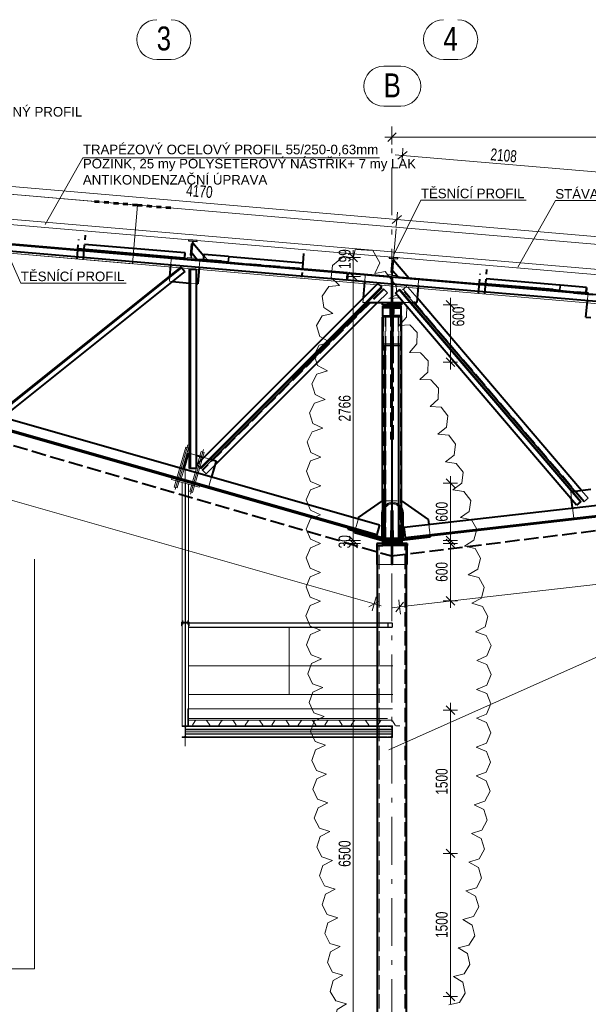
# Model space of a CAD drawing. Header units: metres. Extents: x 235 to 340, y 94 to 153.
# Tile 6 of 48: x 256 to 268, y 106 to 127. Entities that reach past the tile are written whole.
import ezdxf

# ---------------------------------------------------------------- set-up
doc = ezdxf.new("R2010")
doc.units = ezdxf.units.M
for name, pattern in [('__RA_15', [1.7, 1, -0.3, 0.1, -0.3]), ('__RA_2', [0.4, 0.3, -0.1]), ('__RA_3', [0.5, 0.3, -0.1, 0, -0.1]), ('__RA_4', [0.6, 0.3, -0.1, 0, -0.1, 0, -0.1]), ('__RA_5', [0.1, 0, -0.1]), ('__RA_7', [0.31, 0.15, -0.08, 0, -0.08])]:
    doc.linetypes.add(name, pattern=pattern)
for name, color, linetype, lineweight in [('k-ocel', 132, 'Continuous', 13), ('OSY', 204, '__RA_15', 13), ('POPIS', 7, 'Continuous', 13), ('Standard', 7, 'Continuous', 40), ('VYZTUZ', 11, 'Continuous', 50)]:
    doc.layers.add(name, color=color, linetype=linetype, lineweight=lineweight)
doc.styles.add('ARIAL', font='ARIAL.TTF')

msp = doc.modelspace()

# ---------------------------------------------------------------- linework, layer by layer
at = {"layer": 'k-ocel', "color": 204, "linetype": 'Continuous', "lineweight": 13}
for p, q in [((259.728, 117.835), (259.489, 116.998)), ((259.773, 117.884), (259.506, 116.949)), ((259.785, 117.818), (259.546, 116.982)), ((259.785, 117.818), (259.728, 117.835)), ((260.054, 117.741), (259.815, 116.905)), ((260.098, 117.785), (259.83, 116.848)), ((260.112, 117.725), (260.054, 117.741)), ((260.112, 117.725), (259.873, 116.888)), ((259.719, 111.574), (259.719, 117.363)), ((259.431, 117.16), (259.445, 117.208)), ((260.008, 116.995), (259.431, 117.16)), ((259.546, 116.982), (259.489, 116.998)), ((259.655, 114.171), (259.655, 117.096)), ((259.715, 114.171), (259.715, 117.079)), ((259.724, 114.171), (259.724, 117.076)), ((259.783, 114.171), (259.783, 117.059)), ((260.008, 116.995), (260.022, 117.043)), ((260.022, 117.043), (260.008, 116.995)), ((259.873, 116.888), (259.815, 116.905)), ((263.827, 115.896), (263.827, 116.452)), ((263.845, 115.844), (263.845, 116.452)), ((263.863, 115.896), (263.863, 116.452)), ((264.247, 115.896), (264.247, 116.452)), ((264.265, 115.845), (264.265, 116.452)), ((264.283, 115.896), (264.283, 116.452)), ((263.827, 115.896), (263.863, 115.896)), ((264.283, 115.896), (264.247, 115.896)), ((259.719, 111.996), (259.719, 114.642)), ((259.651, 114.134), (259.648, 114.095)), ((259.783, 114.171), (259.655, 114.171)), ((259.783, 114.155), (259.655, 114.155)), ((259.655, 111.996), (259.655, 114.144)), ((259.773, 114.147), (259.666, 114.147)), ((259.715, 111.961), (259.715, 114.147)), ((259.724, 111.959), (259.724, 114.147)), ((264.005, 114.155), (259.783, 114.155)), ((259.783, 111.983), (259.783, 114.143)), ((264.005, 114.063), (259.783, 114.063)), ((264.005, 114.055), (259.783, 114.055)), ((259.791, 114.095), (259.788, 114.134)), ((264.005, 114.147), (259.799, 114.147)), ((261.894, 114.055), (261.894, 112.655)), ((263.955, 114.139), (263.955, 114.071)), ((264.039, 114.155), (263.971, 114.155)), ((263.971, 114.055), (264.039, 114.055)), ((264.055, 114.071), (264.055, 114.139)), ((264.06, 113.255), (259.783, 113.255)), ((264.06, 112.655), (259.783, 112.655)), ((259.775, 112.355), (264.055, 112.355)), ((259.783, 111.996), (259.655, 111.996)), ((259.655, 111.996), (259.655, 111.983)), ((259.655, 111.983), (259.701, 111.983)), ((259.715, 111.969), (259.715, 111.783)), ((259.719, 111.581), (259.719, 112.151)), ((259.724, 111.783), (259.724, 111.969)), ((259.738, 111.983), (259.783, 111.983)), ((259.775, 112.155), (263.949, 112.155)), ((259.775, 112.115), (263.949, 112.115)), ((259.783, 111.996), (263.945, 111.996)), ((259.783, 111.983), (259.783, 111.996)), ((259.783, 111.983), (263.945, 111.983)), ((259.926, 112.102), (259.867, 112.009)), ((260.15, 112.115), (259.949, 112.115)), ((260.232, 112.009), (260.173, 112.102)), ((260.331, 111.996), (260.255, 111.996)), ((260.48, 112.102), (260.421, 112.009)), ((260.704, 112.115), (260.503, 112.115)), ((260.786, 112.009), (260.727, 112.102)), ((260.885, 111.996), (260.809, 111.996)), ((261.034, 112.102), (260.975, 112.009)), ((261.258, 112.115), (261.057, 112.115)), ((261.34, 112.009), (261.281, 112.102)), ((261.439, 111.996), (261.363, 111.996)), ((261.588, 112.102), (261.529, 112.009)), ((261.812, 112.115), (261.611, 112.115)), ((261.894, 112.009), (261.835, 112.102)), ((261.993, 111.996), (261.917, 111.996)), ((262.142, 112.102), (262.083, 112.009)), ((262.366, 112.115), (262.165, 112.115)), ((262.448, 112.009), (262.389, 112.102)), ((262.547, 111.996), (262.471, 111.996)), ((262.696, 112.102), (262.637, 112.009)), ((262.92, 112.115), (262.719, 112.115)), ((263.002, 112.009), (262.943, 112.102)), ((263.101, 111.996), (263.025, 111.996)), ((263.25, 112.102), (263.191, 112.009)), ((263.474, 112.115), (263.273, 112.115)), ((263.556, 112.009), (263.497, 112.102)), ((263.655, 111.996), (263.579, 111.996)), ((263.806, 112.102), (263.747, 112.009)), ((264.03, 112.115), (263.829, 112.115)), ((264.055, 111.996), (263.945, 111.996)), ((263.945, 111.996), (263.945, 111.991)), ((263.954, 111.982), (264.025, 111.976)), ((264.112, 112.009), (264.053, 112.102)), ((264.055, 111.756), (264.055, 111.996)), ((264.21, 111.996), (264.135, 111.996)), ((259.701, 111.769), (259.655, 111.769)), ((259.655, 111.769), (259.655, 111.756)), ((259.724, 111.926), (264.041, 111.926)), ((259.724, 111.918), (264.041, 111.918)), ((259.724, 111.876), (264.041, 111.876)), ((259.724, 111.834), (264.041, 111.834)), ((259.724, 111.826), (264.041, 111.826)), ((259.783, 111.769), (259.738, 111.769)), ((259.783, 111.769), (263.945, 111.769)), ((259.783, 111.756), (259.783, 111.769)), ((263.945, 111.761), (263.945, 111.756)), ((264.025, 111.776), (263.954, 111.77)), ((264.041, 111.958), (264.041, 111.794)), ((259.655, 111.756), (259.783, 111.756)), ((259.783, 111.756), (263.945, 111.756)), ((263.945, 111.756), (264.055, 111.756))]:
    msp.add_line(p, q, dxfattribs=at)
at = {"layer": 'k-ocel', "color": 7, "linetype": 'Continuous', "lineweight": 13}
for p, q in [((259.639, 114.128), (259.667, 114.155)), ((264.039, 111.966), (264.055, 111.982)), ((259.715, 111.842), (259.724, 111.85))]:
    msp.add_line(p, q, dxfattribs=at)
at = {"layer": 'k-ocel', "color": 204, "linetype": '__RA_3', "lineweight": 13}
for p, q in [((259.664, 114.117), (259.664, 114.206)), ((259.774, 114.117), (259.774, 114.206))]:
    msp.add_line(p, q, dxfattribs=at)
at = {"layer": 'k-ocel', "color": 204, "linetype": '__RA_2', "lineweight": 13}
for p, q in [((263.963, 114.139), (263.963, 114.071)), ((264.039, 114.147), (263.971, 114.147)), ((263.971, 114.063), (264.039, 114.063)), ((264.047, 114.071), (264.047, 114.139))]:
    msp.add_line(p, q, dxfattribs=at)
at = {"layer": 'k-ocel', "color": 7, "linetype": '__RA_7', "lineweight": 13}
for p, q in [((263.982, 114.055), (263.99, 114.063)), ((264.047, 114.121), (264.055, 114.129))]:
    msp.add_line(p, q, dxfattribs=at)
at = {"layer": 'k-ocel', "color": 204, "linetype": 'Continuous', "lineweight": 13}
for points in [[(259.799, 114.171), (259.639, 114.171), (259.639, 114.155), (259.799, 114.155), (259.799, 114.171)], [(259.642, 114.09), (259.639, 114.09), (259.639, 114.155), (259.799, 114.155)], [(259.799, 114.155), (259.799, 114.09), (259.796, 114.09)], [(259.769, 112.355), (259.775, 112.355), (259.775, 111.996), (259.769, 111.996), (259.769, 112.355)], [(259.844, 111.996), (259.793, 111.996), (259.775, 111.996)], [(260.398, 111.996), (260.347, 111.996), (260.329, 111.996)], [(260.952, 111.996), (260.901, 111.996), (260.883, 111.996)], [(261.506, 111.996), (261.455, 111.996), (261.437, 111.996)], [(262.06, 111.996), (262.009, 111.996), (261.991, 111.996)], [(262.614, 111.996), (262.563, 111.996), (262.545, 111.996)], [(263.168, 111.996), (263.117, 111.996), (263.099, 111.996)], [(263.724, 111.996), (263.673, 111.996), (263.655, 111.996)]]:
    msp.add_lwpolyline(points, dxfattribs=at)
for centre, radius, start, end in [((264.055, 116.452), 0.228, 0, 180), ((264.055, 116.452), 0.21, 0, 180), ((264.055, 116.452), 0.192, 0, 180), ((259.642, 114.095), 0.0055, 269.995, 355.4212), ((259.666, 114.132), 0.015, 90.0008, 175.4269), ((259.773, 114.132), 0.015, 4.5731, 89.9992), ((259.796, 114.095), 0.0055, 184.5788, 270.005), ((263.971, 114.139), 0.016, 90, 180), ((263.971, 114.071), 0.016, 180, 270), ((264.039, 114.139), 0.016, 360, 90), ((264.039, 114.071), 0.016, 270, 0), ((259.701, 111.969), 0.014, 360, 90), ((259.738, 111.969), 0.014, 90, 180), ((259.844, 112.023), 0.027, 270, 327.8356), ((259.949, 112.088), 0.027, 90, 147.8356), ((260.15, 112.088), 0.027, 32.1644, 90), ((260.255, 112.023), 0.027, 212.1644, 270), ((260.398, 112.023), 0.027, 270, 327.8356), ((260.503, 112.088), 0.027, 90, 147.8356), ((260.704, 112.088), 0.027, 32.1644, 90), ((260.809, 112.023), 0.027, 212.1644, 270), ((260.952, 112.023), 0.027, 270, 327.8356), ((261.057, 112.088), 0.027, 90, 147.8356), ((261.258, 112.088), 0.027, 32.1644, 90), ((261.363, 112.023), 0.027, 212.1644, 270), ((261.506, 112.023), 0.027, 270, 327.8356), ((261.611, 112.088), 0.027, 90, 147.8356), ((261.812, 112.088), 0.027, 32.1644, 90), ((261.917, 112.023), 0.027, 212.1644, 270), ((262.06, 112.023), 0.027, 270, 327.8356), ((262.165, 112.088), 0.027, 90, 147.8356), ((262.366, 112.088), 0.027, 32.1644, 90), ((262.471, 112.023), 0.027, 212.1644, 270), ((262.614, 112.023), 0.027, 270, 327.8356), ((262.719, 112.088), 0.027, 90, 147.8356), ((262.92, 112.088), 0.027, 32.1644, 90), ((263.025, 112.023), 0.027, 212.1644, 270), ((263.168, 112.023), 0.027, 270, 327.8356), ((263.273, 112.088), 0.027, 90, 147.8356), ((263.474, 112.088), 0.027, 32.1644, 90), ((263.579, 112.023), 0.027, 212.1644, 270), ((263.724, 112.023), 0.027, 270, 327.8356), ((263.829, 112.088), 0.027, 90, 147.8356), ((263.954, 111.991), 0.009, 180.0032, 265.4294), ((264.023, 111.958), 0.018, 359.9968, 85.423), ((264.03, 112.088), 0.027, 32.1644, 90), ((264.135, 112.023), 0.027, 212.1644, 270), ((259.701, 111.783), 0.014, 270, 0), ((259.738, 111.783), 0.014, 180, 270), ((263.954, 111.761), 0.009, 94.5706, 179.9968), ((264.023, 111.794), 0.018, 274.577, 0.0032)]:
    msp.add_arc(centre, radius, start, end, dxfattribs=at)
at = {"layer": 'k-ocel', "color": 204, "linetype": '__RA_2', "lineweight": 13}
for centre, start, end in [((263.971, 114.139), 90, 180), ((263.971, 114.071), 180, 270), ((264.039, 114.139), 360, 90), ((264.039, 114.071), 270, 0)]:
    msp.add_arc(centre, 0.008, start, end, dxfattribs=at)
at = {"layer": 'OSY', "color": 204, "linetype": 'Continuous', "lineweight": 13}
for p, q in [((259.42, 125.953), (259.121, 125.953)), ((264.229, 125.811), (263.871, 125.811)), ((265.42, 125.953), (265.121, 125.953)), ((264.229, 124.978), (263.871, 124.978))]:
    msp.add_line(p, q, dxfattribs=at)
at = {"layer": 'OSY', "color": 204, "linetype": '__RA_15', "lineweight": 13}
for p, q in [((264.044, 102.29), (264.044, 124.551)), ((264.044, 121.41), (264.157, 122.725))]:
    msp.add_line(p, q, dxfattribs=at)
at = {"layer": 'OSY', "color": 204, "linetype": 'Continuous', "lineweight": 13}
for centre, start, end in [((259.121, 126.369), 90, 270), ((259.42, 126.369), 270, 90), ((265.121, 126.369), 90, 270), ((265.42, 126.369), 270, 90), ((263.871, 125.394), 90, 270), ((264.229, 125.394), 270, 90)]:
    msp.add_arc(centre, 0.417, start, end, dxfattribs=at)
at = {"layer": 'Standard', "color": 7, "linetype": 'Continuous', "lineweight": 13}
for p, q in [((286.814, 120.495), (242.518, 124.292)), ((242.518, 124.292), (286.814, 120.495)), ((286.814, 120.495), (242.518, 124.292)), ((242.518, 124.292), (286.814, 120.495)), ((286.814, 120.495), (242.518, 124.292)), ((242.518, 124.292), (286.814, 120.495)), ((258.717, 122.903), (242.518, 124.292)), ((242.518, 124.292), (258.717, 122.903)), ((242.413, 123.063), (286.708, 119.266)), ((286.708, 119.266), (242.413, 123.063)), ((242.413, 123.063), (286.708, 119.266)), ((286.708, 119.266), (242.413, 123.063)), ((242.413, 123.063), (286.708, 119.266)), ((286.708, 119.266), (242.413, 123.063)), ((242.413, 123.063), (258.611, 121.674)), ((258.611, 121.674), (242.413, 123.063)), ((258.611, 121.674), (258.717, 122.903)), ((258.717, 122.903), (258.611, 121.674)), ((258.717, 122.903), (258.717, 122.903)), ((258.611, 121.674), (258.611, 121.674))]:
    msp.add_line(p, q, dxfattribs=at)
at = {"layer": 'Standard', "color": 204, "linetype": 'Continuous', "lineweight": 13}
for p, q in [((242.938, 123.731), (285.883, 120.05)), ((257.577, 123.894), (256.789, 122.498)), ((263.782, 123.894), (257.577, 123.894)), ((242.929, 123.621), (285.873, 119.94)), ((264.649, 123.008), (264.084, 121.863)), ((266.854, 123.008), (264.649, 123.008)), ((267.462, 122.999), (266.674, 121.603)), ((271.747, 122.999), (267.462, 122.999)), ((256.277, 121.271), (255.684, 122.588)), ((264.079, 121.808), (264.089, 121.918)), ((258.482, 121.271), (256.277, 121.271)), ((263.979, 111.498), (271.082, 114.663))]:
    msp.add_line(p, q, dxfattribs=at)
at = {"layer": 'Standard', "color": 3, "linetype": '__RA_5', "lineweight": 60}
for q in [(257.72, 122.989), (259.514, 122.835)]:
    msp.add_line((258.717, 122.903), q, dxfattribs=at)
at = {"layer": 'Standard', "color": 1, "linetype": '__RA_4', "lineweight": 40}
for p, q in [((257.587, 121.775), (257.63, 122.281)), ((257.454, 121.774), (257.49, 122.184)), ((262.195, 121.889), (262.151, 121.371)), ((265.854, 121.054), (265.89, 121.464)), ((265.987, 121.055), (266.03, 121.561))]:
    msp.add_line(p, q, dxfattribs=at)
at = {"layer": 'Standard', "color": 1, "linetype": 'Continuous', "lineweight": 40}
for p, q in [((263.108, 121.47), (255.652, 122.109)), ((255.734, 122.122), (259.754, 121.777)), ((259.707, 121.902), (257.613, 122.081)), ((259.846, 122.091), (259.825, 121.852)), ((259.866, 122.089), (259.846, 122.091)), ((259.879, 122.115), (260.109, 121.842)), ((242.824, 121.975), (263.726, 116.003)), ((242.824, 121.95), (263.719, 115.98)), ((263.096, 121.33), (255.772, 121.958)), ((259.61, 121.802), (257.473, 121.985)), ((259.707, 121.902), (259.698, 121.794)), ((259.717, 121.901), (259.707, 121.902)), ((259.707, 121.781), (259.717, 121.901)), ((259.97, 121.759), (259.86, 121.89)), ((260.102, 121.76), (260.111, 121.867)), ((260.105, 121.868), (260.103, 121.849)), ((260.111, 121.867), (260.105, 121.868)), ((260.621, 121.824), (260.111, 121.867)), ((259.61, 121.802), (259.609, 121.79)), ((259.698, 121.794), (259.61, 121.802)), ((259.825, 121.852), (259.845, 121.85)), ((259.841, 121.77), (259.84, 121.754)), ((259.84, 121.754), (260.241, 121.72)), ((260.119, 121.746), (259.934, 121.762)), ((260.013, 121.755), (260.014, 121.767)), ((260.48, 121.727), (260.014, 121.767)), ((260.479, 121.715), (260.119, 121.746)), ((260.241, 121.72), (260.243, 121.736)), ((260.625, 121.703), (263.11, 121.49)), ((262.178, 121.69), (260.635, 121.822)), ((264.046, 121.731), (264.025, 121.492)), ((264.066, 121.729), (264.046, 121.731)), ((264.079, 121.755), (264.395, 121.38)), ((255.871, 118.592), (259.635, 121.603)), ((259.642, 121.594), (255.878, 118.583)), ((259.71, 121.51), (255.946, 118.499)), ((259.393, 121.41), (259.414, 121.646)), ((259.635, 121.603), (259.642, 121.594)), ((259.642, 121.594), (259.71, 121.51)), ((259.804, 117.385), (259.804, 121.565)), ((259.804, 121.565), (259.82, 121.565)), ((259.82, 121.565), (259.82, 117.385)), ((259.82, 121.565), (259.944, 121.565)), ((259.944, 121.565), (259.944, 117.385)), ((260.011, 121.595), (259.982, 121.256)), ((263.108, 121.47), (263.096, 121.33)), ((263.11, 121.49), (263.108, 121.47)), ((263.114, 121.329), (263.126, 121.468)), ((263.126, 121.468), (263.127, 121.488)), ((272.452, 120.669), (263.126, 121.468)), ((263.127, 121.488), (263.954, 121.417)), ((264.025, 121.492), (264.045, 121.49)), ((264.17, 121.399), (264.06, 121.53)), ((259.45, 121.302), (259.804, 121.271)), ((259.944, 121.259), (259.982, 121.256)), ((263.75, 121.264), (259.96, 117.474)), ((264.032, 121.25), (263.114, 121.329)), ((263.445, 120.959), (263.474, 121.298)), ((263.824, 121.19), (263.75, 121.264)), ((264.032, 121.381), (264.032, 120.861)), ((264.056, 121.381), (264.032, 121.381)), ((264.056, 120.861), (264.056, 121.381)), ((272.316, 120.54), (264.056, 121.248)), ((264.134, 121.402), (267.414, 121.121)), ((267.415, 121.133), (265.873, 121.265)), ((267.556, 121.229), (266.013, 121.361)), ((263.824, 121.19), (260.034, 117.4)), ((260.045, 117.389), (263.835, 121.179)), ((263.835, 121.179), (263.824, 121.19)), ((264.115, 121.06), (264.194, 121.128)), ((267.907, 116.619), (264.115, 121.06)), ((264.194, 121.128), (264.207, 121.138)), ((267.986, 116.686), (264.194, 121.128)), ((264.207, 121.138), (267.998, 116.697)), ((264.59, 121.202), (264.561, 120.861)), ((267.56, 121.108), (267.92, 121.077)), ((268.117, 121.181), (267.571, 121.228)), ((267.845, 121.084), (267.845, 121.068)), ((267.845, 121.068), (268.246, 121.034)), ((268.154, 121.057), (267.92, 121.077)), ((268.107, 121.061), (268.117, 121.181)), ((268.117, 121.181), (268.107, 121.061)), ((268.117, 121.181), (268.117, 121.181)), ((263.573, 120.861), (260.282, 117.569)), ((263.743, 120.861), (260.337, 117.455)), ((263.517, 120.861), (263.844, 120.861)), ((263.844, 120.861), (264.244, 120.861)), ((263.844, 120.813), (263.844, 120.861)), ((264.244, 120.861), (264.286, 120.861)), ((264.244, 120.861), (264.244, 120.813)), ((264.443, 120.861), (264.561, 120.861)), ((267.866, 116.914), (264.496, 120.861)), ((268.009, 116.93), (264.569, 120.96)), ((268.103, 120.56), (268.132, 120.899)), ((263.844, 120.813), (263.852, 120.813)), ((263.852, 120.753), (263.852, 120.793)), ((263.852, 120.584), (263.852, 120.753)), ((263.992, 120.753), (263.852, 120.753)), ((263.992, 120.793), (263.992, 120.753)), ((263.992, 120.777), (263.996, 120.777)), ((263.992, 120.753), (264.012, 120.753)), ((263.996, 120.777), (263.996, 120.753)), ((264.012, 120.584), (264.012, 120.633)), ((264.032, 120.813), (264.056, 120.813)), ((264.032, 120.793), (264.056, 120.793)), ((264.032, 120.633), (264.032, 120.393)), ((264.056, 120.393), (264.056, 120.633)), ((264.096, 120.753), (264.076, 120.753)), ((264.076, 120.584), (264.076, 120.633)), ((264.092, 120.777), (264.092, 120.753)), ((264.096, 120.777), (264.092, 120.777)), ((264.096, 120.793), (264.096, 120.753)), ((264.096, 120.753), (264.236, 120.753)), ((264.236, 120.813), (264.244, 120.813)), ((264.236, 120.753), (264.236, 120.793)), ((264.236, 120.584), (264.236, 120.753)), ((263.846, 116.71), (263.846, 120.56)), ((263.852, 120.56), (263.846, 120.56)), ((263.852, 120.584), (264.032, 120.584)), ((263.852, 120.584), (263.852, 120.571)), ((263.852, 119.988), (263.852, 120.571)), ((264.032, 120.571), (263.852, 120.571)), ((264.236, 120.584), (264.056, 120.584)), ((264.236, 120.571), (264.056, 120.571)), ((264.236, 120.584), (264.236, 120.571)), ((264.236, 120.571), (264.236, 119.988)), ((264.242, 120.56), (264.236, 120.56)), ((264.242, 116.71), (264.242, 120.56)), ((268.103, 120.56), (268.204, 120.551)), ((264.056, 120.393), (264.032, 120.393)), ((264.032, 120.393), (264.032, 120.277)), ((264.032, 119.988), (264.032, 120.277)), ((264.056, 120.277), (264.056, 120.393)), ((264.056, 120.277), (264.056, 119.988)), ((263.904, 115.93), (263.904, 119.963)), ((264.032, 119.993), (264.056, 119.993)), ((264.044, 119.993), (264.044, 116.51)), ((264.184, 115.93), (264.184, 119.963)), ((255.636, 118.539), (263.785, 116.21)), ((264.324, 115.945), (284.791, 118.284)), ((264.327, 115.921), (284.794, 118.261)), ((259.692, 117.38), (259.786, 117.711)), ((259.786, 117.711), (259.804, 117.706)), ((259.944, 117.666), (260.106, 117.619)), ((260.238, 117.582), (260.363, 117.546)), ((260.363, 117.546), (260.269, 117.215)), ((259.82, 117.385), (259.804, 117.385)), ((259.944, 117.385), (259.82, 117.385)), ((259.96, 117.474), (260.034, 117.4)), ((260.034, 117.4), (260.045, 117.389)), ((264.3, 116.16), (272.436, 117.09)), ((267.818, 116.908), (268.204, 116.952)), ((263.346, 116.361), (263.844, 116.71)), ((263.844, 116.71), (263.851, 116.71)), ((263.851, 115.91), (263.851, 116.71)), ((264.237, 116.71), (264.244, 116.71)), ((264.237, 116.71), (264.237, 115.91)), ((264.244, 116.71), (264.801, 116.319)), ((267.822, 116.562), (267.801, 116.742)), ((264.056, 116.51), (264.032, 116.51)), ((264.032, 116.11), (264.032, 116.51)), ((264.056, 116.51), (264.056, 116.11)), ((267.986, 116.686), (267.907, 116.619)), ((267.998, 116.697), (267.986, 116.686)), ((263.34, 116.338), (263.346, 116.361)), ((264.801, 116.319), (264.813, 116.219)), ((263.124, 116.116), (263.133, 116.147)), ((263.124, 116.116), (263.835, 115.913)), ((263.785, 116.21), (263.726, 116.003)), ((264.032, 116.11), (264.056, 116.11)), ((264.032, 116.11), (264.032, 116.09)), ((264.056, 116.09), (264.056, 116.11)), ((264.324, 115.945), (264.3, 116.16)), ((263.258, 116.044), (263.267, 116.074)), ((263.258, 116.044), (263.835, 115.879)), ((263.267, 116.074), (263.267, 116.075)), ((263.267, 116.074), (263.844, 115.91)), ((263.719, 115.98), (263.726, 116.003)), ((263.719, 115.98), (263.844, 115.944)), ((263.844, 115.944), (263.835, 115.913)), ((263.844, 115.91), (263.835, 115.879)), ((263.844, 115.91), (263.852, 115.91)), ((263.844, 115.878), (263.844, 115.91)), ((264.032, 115.91), (264.056, 115.91)), ((264.032, 115.91), (264.056, 115.91)), ((264.236, 115.91), (264.244, 115.91)), ((264.84, 115.978), (264.244, 115.91)), ((264.244, 115.91), (264.248, 115.878)), ((264.244, 115.91), (264.244, 115.878)), ((264.844, 115.946), (264.248, 115.878)), ((264.324, 115.945), (264.327, 115.921)), ((264.84, 115.98), (264.84, 115.978)), ((264.844, 115.946), (264.84, 115.978)), ((263.85, 115.818), (263.724, 115.818)), ((263.724, 115.818), (263.724, 115.778)), ((263.724, 115.778), (263.724, 115.378)), ((263.724, 115.778), (263.85, 115.778)), ((263.744, 103.278), (263.744, 115.778)), ((263.844, 115.878), (264.244, 115.878)), ((263.85, 115.858), (263.89, 115.858)), ((263.85, 115.818), (263.85, 115.858)), ((264.238, 115.818), (263.85, 115.818)), ((263.85, 115.778), (263.85, 115.818)), ((264.032, 115.778), (263.85, 115.778)), ((263.89, 115.858), (263.89, 115.818)), ((263.894, 115.858), (263.894, 115.878)), ((264.194, 115.858), (263.894, 115.858)), ((263.894, 115.858), (263.894, 115.818)), ((264.032, 115.778), (264.032, 115.558)), ((264.056, 115.778), (264.032, 115.778)), ((264.056, 115.778), (264.032, 115.778)), ((264.056, 115.558), (264.056, 115.778)), ((264.238, 115.778), (264.056, 115.778)), ((264.194, 115.878), (264.194, 115.858)), ((264.194, 115.818), (264.194, 115.858)), ((264.198, 115.858), (264.198, 115.818)), ((264.238, 115.858), (264.198, 115.858)), ((264.238, 115.818), (264.238, 115.858)), ((264.364, 115.818), (264.238, 115.818)), ((264.238, 115.778), (264.238, 115.818)), ((264.364, 115.778), (264.238, 115.778)), ((264.344, 115.778), (264.344, 103.278)), ((264.364, 115.818), (264.364, 115.778)), ((264.364, 115.378), (264.364, 115.778)), ((264.032, 115.558), (264.032, 115.378)), ((264.056, 115.558), (264.032, 115.558)), ((264.056, 115.378), (264.056, 115.558)), ((263.724, 115.378), (263.744, 115.378)), ((264.056, 115.378), (264.032, 115.378)), ((264.344, 115.378), (264.364, 115.378))]:
    msp.add_line(p, q, dxfattribs=at)
at = {"layer": 'Standard', "color": 2, "linetype": 'Continuous', "lineweight": 25}
for p, q in [((259.788, 122.176), (259.787, 122.153)), ((259.787, 122.153), (259.871, 122.146)), ((259.968, 122.161), (259.788, 122.176)), ((259.871, 122.146), (259.84, 121.793)), ((259.852, 121.792), (259.882, 122.145)), ((259.882, 122.145), (259.966, 122.138)), ((259.966, 122.138), (259.968, 122.161)), ((259.756, 121.8), (259.754, 121.777)), ((259.754, 121.777), (259.934, 121.762)), ((259.84, 121.793), (259.756, 121.8)), ((259.936, 121.785), (259.852, 121.792)), ((259.934, 121.762), (259.936, 121.785)), ((260.48, 121.727), (260.479, 121.715)), ((260.479, 121.715), (260.625, 121.703)), ((260.611, 121.716), (260.48, 121.727)), ((260.621, 121.824), (260.611, 121.716)), ((260.635, 121.822), (260.621, 121.824)), ((260.625, 121.703), (260.635, 121.822)), ((263.988, 121.816), (263.987, 121.793)), ((263.987, 121.793), (264.071, 121.786)), ((264.168, 121.801), (263.988, 121.816)), ((264.071, 121.786), (264.04, 121.433)), ((264.052, 121.432), (264.082, 121.785)), ((264.082, 121.785), (264.166, 121.778)), ((264.166, 121.778), (264.168, 121.801)), ((263.956, 121.44), (263.954, 121.417)), ((263.954, 121.417), (264.134, 121.402)), ((264.04, 121.433), (263.956, 121.44)), ((264.136, 121.425), (264.052, 121.432)), ((264.134, 121.402), (264.136, 121.425)), ((267.415, 121.133), (267.414, 121.121)), ((267.414, 121.121), (267.56, 121.108)), ((267.547, 121.122), (267.415, 121.133)), ((267.556, 121.229), (267.547, 121.122)), ((267.571, 121.228), (267.556, 121.229)), ((267.56, 121.108), (267.571, 121.228)), ((264.032, 120.813), (263.852, 120.813)), ((263.852, 120.813), (263.852, 120.793)), ((263.852, 120.793), (264.012, 120.793)), ((264.012, 120.793), (264.012, 120.633)), ((264.012, 120.633), (264.032, 120.633)), ((264.032, 120.633), (264.032, 120.813)), ((264.056, 120.813), (264.056, 120.633)), ((264.236, 120.813), (264.056, 120.813)), ((264.056, 120.633), (264.076, 120.633)), ((264.076, 120.633), (264.076, 120.793)), ((264.076, 120.793), (264.236, 120.793)), ((264.236, 120.793), (264.236, 120.813)), ((264.032, 119.988), (263.852, 119.988)), ((263.852, 119.988), (263.852, 119.963)), ((263.852, 119.963), (264.012, 119.963)), ((264.012, 119.963), (264.012, 119.758)), ((264.032, 119.758), (264.032, 119.988)), ((264.056, 119.988), (264.056, 119.758)), ((264.236, 119.988), (264.056, 119.988)), ((264.076, 119.963), (264.236, 119.963)), ((264.076, 119.758), (264.076, 119.963)), ((264.236, 119.963), (264.236, 119.988)), ((264.012, 119.758), (264.032, 119.758)), ((264.056, 119.758), (264.076, 119.758)), ((264.032, 116.09), (264.012, 116.09)), ((264.012, 116.09), (264.012, 115.93)), ((264.032, 115.91), (264.032, 116.09)), ((264.076, 116.09), (264.056, 116.09)), ((264.056, 116.09), (264.056, 115.91)), ((264.076, 115.93), (264.076, 116.09)), ((264.012, 115.93), (263.852, 115.93)), ((263.852, 115.93), (263.852, 115.91)), ((263.852, 115.91), (264.032, 115.91)), ((264.056, 115.91), (264.236, 115.91)), ((264.236, 115.93), (264.076, 115.93)), ((264.236, 115.91), (264.236, 115.93))]:
    msp.add_line(p, q, dxfattribs=at)
at = {"layer": 'Standard', "color": 136, "linetype": '__RA_2', "lineweight": 18}
for p, q in [((260.104, 121.747), (260.114, 121.867)), ((260.121, 121.866), (260.111, 121.747)), ((259.414, 121.646), (259.426, 121.786)), ((259.444, 121.788), (259.445, 121.804)), ((259.444, 121.788), (260.241, 121.72)), ((260.007, 121.768), (260.006, 121.756)), ((260.014, 121.767), (260.007, 121.768)), ((260.023, 121.734), (260.011, 121.595)), ((260.103, 121.849), (260.095, 121.76)), ((260.109, 121.842), (260.195, 121.74)), ((260.241, 121.72), (260.241, 121.72)), ((260.611, 121.716), (262.154, 121.584)), ((259.385, 121.307), (259.393, 121.41)), ((259.385, 121.307), (259.45, 121.302)), ((259.804, 121.271), (259.82, 121.27)), ((259.82, 121.27), (259.944, 121.259)), ((263.474, 121.298), (263.486, 121.438)), ((264.056, 121.248), (264.032, 121.25)), ((264.602, 121.342), (264.59, 121.202)), ((263.875, 121.139), (260.085, 117.349)), ((263.863, 121.151), (263.573, 120.861)), ((263.948, 121.066), (263.743, 120.861)), ((263.948, 121.066), (263.863, 121.151)), ((264.266, 121.13), (264.357, 121.208)), ((264.496, 120.861), (264.266, 121.13)), ((268.07, 116.699), (264.278, 121.141)), ((264.569, 120.96), (264.357, 121.208)), ((267.547, 121.122), (268.098, 121.074)), ((267.844, 121.068), (267.845, 121.084)), ((267.844, 121.068), (268.641, 121)), ((268.01, 121.082), (268.009, 121.07)), ((268.009, 121.07), (268.01, 121.082)), ((268.107, 121.182), (268.098, 121.074)), ((268.098, 121.074), (268.107, 121.182)), ((268.098, 121.074), (268.098, 121.074)), ((268.132, 120.899), (268.144, 121.038)), ((263.437, 120.861), (263.445, 120.959)), ((263.437, 120.861), (263.517, 120.861)), ((264.236, 120.837), (263.852, 120.837)), ((263.852, 120.813), (263.852, 120.837)), ((264.056, 120.861), (264.244, 120.861)), ((264.236, 120.837), (264.236, 120.813)), ((264.286, 120.861), (264.443, 120.861)), ((263.852, 120.777), (263.992, 120.777)), ((263.996, 120.753), (263.996, 120.633)), ((263.996, 120.633), (264.012, 120.633)), ((264.092, 120.633), (264.076, 120.633)), ((264.092, 120.753), (264.092, 120.633)), ((264.236, 120.777), (264.096, 120.777)), ((263.852, 120.56), (264.032, 120.56)), ((263.852, 120.555), (264.012, 120.555)), ((263.866, 120.56), (263.866, 115.91)), ((263.904, 119.963), (263.904, 120.56)), ((263.918, 120.56), (263.918, 115.91)), ((264.012, 119.963), (264.012, 120.555)), ((264.012, 120.43), (264.032, 120.43)), ((264.044, 120.56), (264.032, 120.56)), ((264.044, 120.56), (264.044, 119.993)), ((264.056, 120.56), (264.044, 120.56)), ((264.236, 120.56), (264.056, 120.56)), ((264.056, 120.43), (264.076, 120.43)), ((264.076, 120.555), (264.236, 120.555)), ((264.076, 120.555), (264.076, 119.963)), ((264.17, 120.56), (264.17, 115.91)), ((264.184, 119.963), (264.184, 120.56)), ((264.222, 120.56), (264.222, 115.91)), ((263.852, 119.963), (263.852, 118.2)), ((264.236, 118.2), (264.236, 119.963)), ((264.012, 119.758), (264.012, 117.995)), ((264.032, 117.995), (264.032, 119.758)), ((264.056, 119.758), (264.056, 117.995)), ((264.076, 117.995), (264.076, 119.758)), ((259.804, 117.706), (259.82, 117.701)), ((259.82, 117.701), (259.944, 117.666)), ((260.282, 117.569), (260.073, 117.361)), ((260.106, 117.619), (260.22, 117.587)), ((260.22, 117.587), (260.238, 117.582)), ((259.632, 117.172), (259.692, 117.38)), ((260.073, 117.361), (260.158, 117.276)), ((260.337, 117.455), (260.158, 117.276)), ((260.269, 117.215), (260.209, 117.007)), ((268.058, 116.689), (267.866, 116.914)), ((268.149, 116.767), (268.009, 116.93)), ((263.846, 115.91), (263.846, 116.71)), ((263.851, 116.71), (264.237, 116.71)), ((263.871, 116.71), (263.871, 115.91)), ((264.217, 115.91), (264.217, 116.71)), ((264.242, 115.91), (264.242, 116.71)), ((267.783, 116.904), (267.798, 116.906)), ((267.801, 116.742), (267.783, 116.904)), ((267.798, 116.906), (267.818, 116.908)), ((268.149, 116.767), (268.058, 116.689)), ((264.044, 116.51), (264.044, 115.91)), ((267.847, 116.348), (267.822, 116.562)), ((263.267, 116.075), (263.34, 116.338)), ((264.813, 116.219), (264.84, 115.98)), ((263.904, 115.91), (263.904, 115.93)), ((264.032, 115.91), (264.044, 115.91)), ((264.044, 115.91), (264.056, 115.91)), ((264.184, 115.91), (264.184, 115.93)), ((263.776, 102.878), (263.776, 115.778)), ((264.032, 115.778), (264.056, 115.778)), ((264.312, 102.878), (264.312, 115.778)), ((263.744, 115.378), (264.032, 115.378)), ((264.056, 115.378), (264.344, 115.378))]:
    msp.add_line(p, q, dxfattribs=at)
at = {"layer": 'Standard', "color": 1, "linetype": '__RA_2', "lineweight": 40}
for p, q in [((242.688, 121.79), (264.032, 115.558)), ((264.032, 115.558), (285.627, 118.234))]:
    msp.add_line(p, q, dxfattribs=at)
at = {"layer": 'Standard', "color": 204, "linetype": 'Continuous', "lineweight": 13}
for points in [[(263.646, 121.951), (263.276, 121.971), (263.224, 121.751)], [(263.682, 121.472), (263.793, 121.694), (263.646, 121.951)], [(263.224, 121.751), (263.039, 121.837), (262.8, 121.641)], [(262.8, 121.641), (262.768, 121.386), (262.945, 121.222)], [(264.129, 121.215), (263.9, 121.514), (263.682, 121.472)], [(262.945, 121.222), (262.723, 121.2), (262.585, 120.996)], [(263.977, 120.945), (264.146, 121.027), (264.129, 121.215)], [(262.585, 120.996), (262.621, 120.76), (262.809, 120.634)], [(264.353, 120.798), (264.198, 120.958), (263.977, 120.945)], [(262.809, 120.634), (262.58, 120.582), (262.467, 120.38)], [(264.193, 120.381), (264.351, 120.559), (264.353, 120.798)], [(262.467, 120.38), (262.537, 120.152), (262.74, 120.035)], [(264.569, 120.234), (264.414, 120.394), (264.193, 120.381)], [(264.409, 119.817), (264.567, 119.995), (264.569, 120.234)], [(262.74, 120.035), (262.523, 119.973), (262.418, 119.768)], [(264.798, 119.639), (264.639, 119.81), (264.409, 119.817)], [(262.418, 119.768), (262.488, 119.543), (262.692, 119.433)], [(264.625, 119.253), (264.793, 119.408), (264.798, 119.639)], [(262.692, 119.433), (262.474, 119.365), (262.369, 119.157)], [(265.017, 119.069), (264.857, 119.241), (264.625, 119.253)], [(262.369, 119.157), (262.439, 118.935), (262.644, 118.831)], [(264.841, 118.689), (265.011, 118.839), (265.017, 119.069)], [(262.644, 118.831), (262.425, 118.758), (262.32, 118.55)], [(265.212, 118.49), (265.072, 118.672), (264.841, 118.689)], [(262.32, 118.55), (262.391, 118.33), (262.596, 118.23)], [(265.005, 118.109), (265.185, 118.256), (265.212, 118.49)], [(262.596, 118.23), (262.377, 118.153), (262.272, 117.943)], [(265.372, 117.9), (265.231, 118.084), (265.005, 118.109)], [(262.272, 117.943), (262.343, 117.725), (262.554, 117.627)], [(265.162, 117.526), (265.344, 117.668), (265.372, 117.9)], [(262.554, 117.627), (262.341, 117.547), (262.253, 117.335)], [(262.253, 117.335), (262.34, 117.118), (262.552, 117.024)], [(265.532, 117.309), (265.39, 117.495), (265.162, 117.526)], [(265.32, 116.943), (265.503, 117.078), (265.532, 117.309)], [(262.552, 117.024), (262.34, 116.94), (262.251, 116.728)], [(265.691, 116.716), (265.549, 116.905), (265.32, 116.943)], [(262.251, 116.728), (262.338, 116.512), (262.55, 116.42)], [(265.477, 116.36), (265.662, 116.488), (265.691, 116.716)], [(262.55, 116.42), (262.338, 116.334), (262.249, 116.12)], [(265.819, 116.116), (265.705, 116.315), (265.477, 116.36)], [(262.249, 116.12), (262.337, 115.905), (262.549, 115.816)], [(265.562, 115.763), (265.76, 115.886), (265.819, 116.116)], [(262.549, 115.816), (262.336, 115.728), (262.248, 115.514)], [(265.897, 115.508), (265.782, 115.709), (265.562, 115.763)], [(262.248, 115.514), (262.335, 115.3), (262.547, 115.212)], [(265.638, 115.164), (265.837, 115.281), (265.897, 115.508)], [(262.547, 115.212), (262.334, 115.122), (262.246, 114.907)], [(265.974, 114.9), (265.86, 115.103), (265.638, 115.164)], [(262.246, 114.907), (262.333, 114.694), (262.545, 114.608)], [(265.715, 114.565), (265.915, 114.675), (265.974, 114.9)], [(262.545, 114.608), (262.333, 114.517), (262.244, 114.301)], [(266.052, 114.291), (265.937, 114.498), (265.715, 114.565)], [(262.244, 114.301), (262.332, 114.089), (262.545, 114.005)], [(265.791, 113.966), (265.992, 114.07), (266.052, 114.291)], [(262.545, 114.005), (262.337, 113.912), (262.258, 113.696)], [(266.119, 113.683), (266.014, 113.892), (265.791, 113.966)], [(262.258, 113.696), (262.355, 113.484), (262.571, 113.401)], [(265.818, 113.364), (266.03, 113.462), (266.119, 113.683)], [(262.571, 113.401), (262.363, 113.307), (262.285, 113.09)], [(266.116, 113.071), (266.029, 113.284), (265.818, 113.364)], [(262.285, 113.09), (262.382, 112.879), (262.598, 112.798)], [(265.814, 112.76), (266.027, 112.853), (266.116, 113.071)], [(262.598, 112.798), (262.389, 112.702), (262.311, 112.485)], [(266.113, 112.459), (266.026, 112.674), (265.814, 112.76)], [(262.311, 112.485), (262.408, 112.274), (262.624, 112.195)], [(265.811, 112.156), (266.024, 112.243), (266.113, 112.459)], [(262.624, 112.195), (262.416, 112.097), (262.338, 111.879)], [(266.109, 111.849), (266.023, 112.065), (265.811, 112.156)], [(262.338, 111.879), (262.435, 111.67), (262.65, 111.592)], [(265.808, 111.552), (266.02, 111.636), (266.109, 111.849)], [(262.65, 111.592), (262.442, 111.493), (262.364, 111.274)], [(266.106, 111.24), (266.019, 111.458), (265.808, 111.552)], [(262.364, 111.274), (262.461, 111.065), (262.677, 110.988)], [(265.805, 110.948), (266.017, 111.028), (266.106, 111.24)], [(262.677, 110.988), (262.469, 110.888), (262.391, 110.669)], [(266.095, 110.631), (266.016, 110.85), (265.805, 110.948)], [(262.391, 110.669), (262.488, 110.46), (262.703, 110.385)], [(265.766, 110.346), (265.986, 110.421), (266.095, 110.631)], [(262.703, 110.385), (262.496, 110.283), (262.417, 110.063)], [(266.036, 110.024), (265.969, 110.244), (265.766, 110.346)], [(262.417, 110.063), (262.524, 109.856), (262.744, 109.783)], [(265.707, 109.745), (265.927, 109.816), (266.036, 110.024)], [(262.744, 109.783), (262.54, 109.679), (262.472, 109.46)], [(265.977, 109.417), (265.91, 109.639), (265.707, 109.745)], [(262.472, 109.46), (262.579, 109.253), (262.799, 109.181)], [(265.649, 109.144), (265.868, 109.211), (265.977, 109.417)], [(262.799, 109.181), (262.595, 109.076), (262.527, 108.856)], [(265.918, 108.811), (265.851, 109.034), (265.649, 109.144)], [(262.527, 108.856), (262.634, 108.65), (262.853, 108.58)], [(265.59, 108.543), (265.81, 108.607), (265.918, 108.811)], [(262.853, 108.58), (262.65, 108.473), (262.582, 108.252)], [(265.859, 108.206), (265.792, 108.43), (265.59, 108.543)], [(262.582, 108.252), (262.689, 108.047), (262.908, 107.979)], [(265.528, 107.943), (265.751, 108.003), (265.859, 108.206)], [(262.908, 107.979), (262.705, 107.87), (262.637, 107.647)], [(265.776, 107.603), (265.724, 107.827), (265.528, 107.943)], [(262.637, 107.647), (262.743, 107.443), (262.962, 107.377)], [(265.429, 107.347), (265.654, 107.404), (265.776, 107.603)], [(262.962, 107.377), (262.759, 107.266), (262.692, 107.042)], [(265.676, 107.003), (265.625, 107.228), (265.429, 107.347)], [(262.692, 107.042), (262.798, 106.838), (263.017, 106.776)], [(265.331, 106.752), (265.555, 106.805), (265.676, 107.003)], [(263.017, 106.776), (262.814, 106.662), (262.747, 106.437)], [(265.577, 106.402), (265.526, 106.629), (265.331, 106.752)], [(262.747, 106.437), (262.87, 106.236), (263.095, 106.178)], [(265.232, 106.156), (265.455, 106.205), (265.577, 106.402)], [(263.095, 106.178), (262.9, 106.061), (262.85, 105.836)]]:
    msp.add_lwpolyline(points, dxfattribs=at)
at = {"layer": 'Standard', "color": 7, "linetype": 'Continuous', "lineweight": 13}
msp.add_lwpolyline([(238.139, 106.907), (256.562, 106.907), (256.562, 115.486)], dxfattribs=at)
at = {"layer": 'VYZTUZ', "color": 171, "linetype": 'Continuous', "lineweight": 18}
for p, q in [((263.954, 124.235), (264.134, 124.415)), ((264.044, 124.325), (264.044, 124.475)), ((264.044, 124.325), (263.894, 124.325)), ((264.044, 124.325), (264.044, 124.175)), ((264.044, 124.325), (285.044, 124.325)), ((264.261, 123.944), (264.112, 123.957)), ((264.164, 123.862), (264.359, 124.026)), ((264.261, 123.944), (264.248, 123.794)), ((264.261, 123.944), (264.274, 124.093)), ((264.261, 123.944), (268.461, 123.584)), ((255.836, 123.315), (264.146, 122.603)), ((264.146, 122.603), (264.159, 122.753)), ((264.049, 122.521), (264.244, 122.685)), ((264.146, 122.603), (264.133, 122.454)), ((264.146, 122.603), (285.941, 120.735)), ((263.325, 121.718), (263.145, 121.898)), ((263.235, 121.808), (263.235, 121.958)), ((263.235, 121.808), (263.085, 121.808)), ((263.235, 121.808), (263.385, 121.808)), ((263.235, 121.41), (263.235, 121.808)), ((263.325, 121.32), (263.145, 121.5)), ((263.235, 121.41), (263.085, 121.41)), ((263.235, 121.41), (263.385, 121.41)), ((263.235, 115.878), (263.235, 121.41)), ((265.357, 120.723), (265.177, 120.903)), ((265.267, 120.813), (265.267, 120.963)), ((265.267, 120.813), (265.117, 120.813)), ((265.267, 120.813), (265.417, 120.813)), ((265.267, 119.613), (265.267, 120.813)), ((242.443, 120.617), (263.671, 114.552)), ((265.267, 119.613), (265.117, 119.613)), ((265.357, 119.523), (265.177, 119.703)), ((265.267, 119.613), (265.417, 119.613)), ((265.267, 119.613), (265.267, 119.463)), ((265.357, 116.988), (265.177, 117.168)), ((265.267, 117.078), (265.267, 117.228)), ((264.203, 114.489), (286.131, 116.995)), ((265.267, 117.078), (265.117, 117.078)), ((265.267, 117.078), (265.417, 117.078)), ((263.325, 115.788), (263.145, 115.968)), ((263.325, 115.728), (263.145, 115.908)), ((265.357, 115.788), (265.177, 115.968)), ((265.357, 115.728), (265.177, 115.908)), ((265.267, 115.818), (265.267, 115.968)), ((263.235, 115.878), (263.085, 115.878)), ((263.235, 115.818), (263.085, 115.818)), ((263.235, 115.878), (263.385, 115.878)), ((263.235, 115.818), (263.235, 115.878)), ((263.235, 115.818), (263.385, 115.818)), ((263.235, 102.818), (263.235, 115.818)), ((265.267, 115.878), (265.117, 115.878)), ((265.267, 115.818), (265.117, 115.818)), ((265.267, 115.878), (265.417, 115.878)), ((265.267, 115.878), (265.267, 115.728)), ((265.267, 115.818), (265.417, 115.818)), ((263.671, 114.552), (263.712, 114.697)), ((265.357, 114.528), (265.177, 114.708)), ((263.56, 114.491), (263.782, 114.614)), ((263.671, 114.552), (263.63, 114.408)), ((263.671, 114.552), (263.815, 114.511)), ((264.203, 114.489), (264.054, 114.472)), ((264.124, 114.389), (264.282, 114.588)), ((264.203, 114.489), (264.186, 114.638)), ((264.203, 114.489), (264.22, 114.34)), ((265.267, 114.618), (265.117, 114.618)), ((265.267, 114.618), (265.417, 114.618)), ((265.267, 114.618), (265.267, 114.468)), ((265.357, 112.238), (265.177, 112.418)), ((265.267, 112.328), (265.267, 112.478)), ((265.267, 112.328), (265.117, 112.328)), ((265.267, 112.328), (265.417, 112.328)), ((265.267, 109.328), (265.267, 112.328)), ((265.267, 109.328), (265.117, 109.328)), ((265.357, 109.238), (265.177, 109.418)), ((265.267, 109.328), (265.417, 109.328)), ((265.357, 106.238), (265.177, 106.418)), ((265.267, 106.328), (265.117, 106.328)), ((265.267, 106.328), (265.417, 106.328)), ((265.267, 106.328), (265.267, 106.178))]:
    msp.add_line(p, q, dxfattribs=at)
for points in [[(265.267, 115.878), (265.267, 116.167), (265.267, 116.167), (265.267, 117.078)], [(265.267, 114.618), (265.267, 114.909), (265.267, 114.909), (265.267, 115.818)], [(265.267, 106.328), (265.267, 107.461), (265.267, 107.461), (265.267, 109.328)]]:
    msp.add_lwpolyline(points, dxfattribs=at)

# ---------------------------------------------------------------- texts
at = {"layer": 'OSY', "color": 204, "linetype": '__RA_15', "lineweight": 13, "char_height": 0.5, "width": 0.19231, "attachment_point": 7, "style": 'ARIAL'}
for s, insert in [('\\W0.77;3', (259.121, 126.136)), ('\\W0.77;4', (265.121, 126.136)), ('\\W0.77;B', (263.871, 125.161))]:
    msp.add_mtext(s, dxfattribs=dict(at, insert=insert))
at = {"layer": 'POPIS', "color": 204, "linetype": 'Continuous', "lineweight": 13, "char_height": 0.2, "width": 0.09912, "attachment_point": 7, "style": 'ARIAL'}
for s, insert in [('\\W0.99;TRAPÉZOVÝ\\~PLASTOVÝ\\~PRŮHLEDNÝ\\~PROFIL', (251.492, 124.755)), ('\\W0.99;TRAPÉZOVÝ\\~OCELOVÝ\\~PROFIL\\~55/250-0,63mm', (257.577, 123.931)), ('\\W0.99;POZINK,\\~25\\~my\\~POLYSETEROVÝ\\~NÁSTŘIK+\\~7\\~my\\~LAK', (257.577, 123.611)), ('\\W0.99;ANTIKONDENZAČNÍ\\~ÚPRAVA', (257.577, 123.331)), ('\\W0.99;TĚSNÍCÍ\\~PROFIL', (264.649, 123.045)), ('\\W0.99;STÁVAJÍCÍ\\~TRAPÉZOVÝ\\~PLECH', (267.462, 123.035)), ('\\W0.99;TĚSNÍCÍ\\~PROFIL', (256.277, 121.308))]:
    msp.add_mtext(s, dxfattribs=dict(at, insert=insert))
at = {"layer": 'VYZTUZ', "color": 171, "linetype": 'Continuous', "lineweight": 18, "char_height": 0.25, "width": 0.08929, "attachment_point": 7, "style": 'ARIAL'}
for s, insert, rotation in [('\\W0.71;2108', (266.095, 123.841), 355.1009), ('\\W0.71;4170', (259.73, 123.091), 355.1009), ('\\W0.71;199', (263.181, 121.566), 90), ('\\W0.71;600', (265.562, 120.363), 90), ('\\W0.71;2766', (263.181, 118.372), 90), ('\\W0.71;600', (265.213, 116.275), 90), ('\\W0.71;30', (263.18, 115.715), 90), ('\\W0.71;600', (265.213, 115.015), 90), ('\\W0.71;1500', (265.213, 110.556), 90), ('\\W0.71;6500', (263.181, 109.046), 90), ('\\W0.71;1500', (265.213, 107.556), 90)]:
    msp.add_mtext(s, dxfattribs=dict(at, insert=insert, rotation=rotation))

doc.saveas('drawing.dxf')
